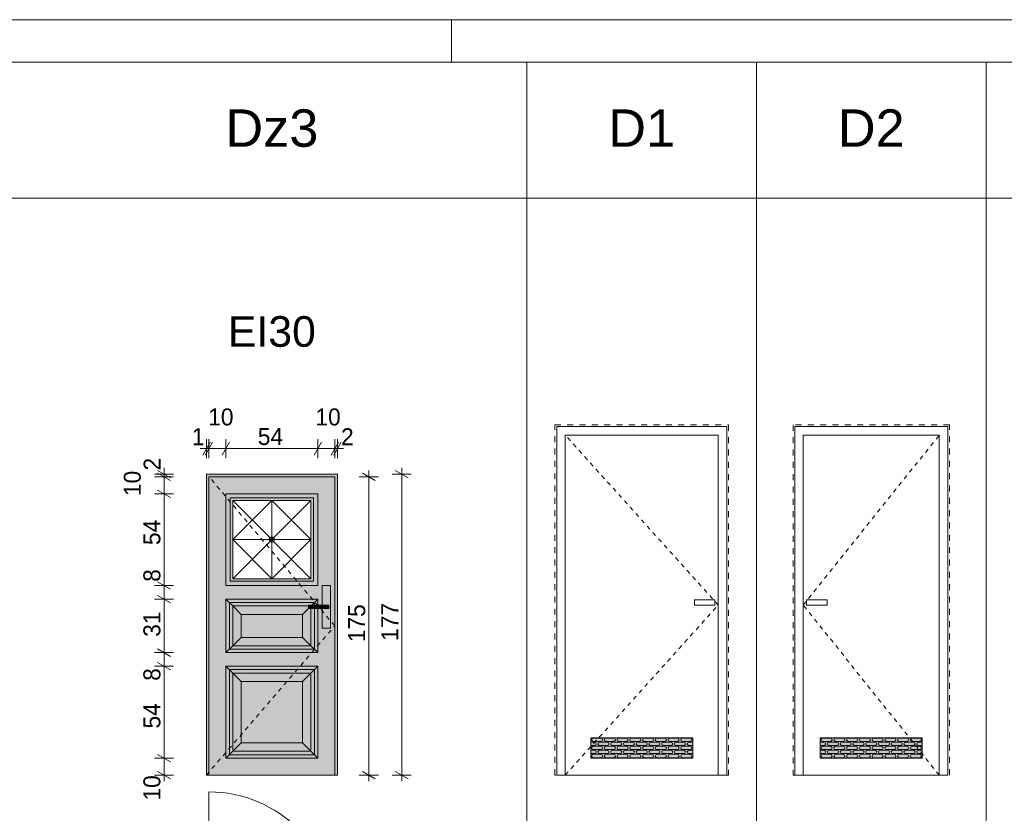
# Model space of a CAD drawing. Extents: x -11111 to 69739, y 5521 to 20371.
# Tile 18 of 19: x 58200 to 63991, y 15703 to 20371. Entities that reach past the tile are written whole.
import ezdxf

# ---------------------------------------------------------------- set-up
doc = ezdxf.new("R2010")
doc.units = 0
doc.header["$MEASUREMENT"] = 0
doc.linetypes.add('Hidden Line', pattern=[50, 25, -25])
doc.linetypes.add('Przerywana copy', pattern=[72.5, 35, -37.5])
for name, color, linetype, lineweight, true_color in [('Arch kolorystyka_Nr_Pióra__102', 7, 'Continuous', 13, 0xcccccc), ('Arch okna_Nr_Pióra__14', 7, 'Continuous', 18, 0xbd8b17), ('INWENT. DRZWI_Nr_Pióra__2', 7, 'Continuous', 13, 0x7f7f7f)]:
    doc.layers.add(name, color=color, linetype=linetype, lineweight=lineweight, true_color=true_color)
for name, color, linetype, lineweight in [('Arch okna_Nr_Pióra__1', 7, 'Continuous', 25), ('Arch okna_Nr_Pióra__5', 7, 'Continuous', 13), ('Arch opisy okien_Nr_Pióra__1', 7, 'Continuous', 25), ('Arch opisy_Nr_Pióra__21', 7, 'Continuous', 13), ('ARCH stolarka_Nr_Pióra__21', 7, 'Continuous', 13), ('ARCH stolarka_Nr_Pióra__41', 7, 'Continuous', 9), ('ARCH TABELA_Nr_Pióra__21', 7, 'Continuous', 13), ('Arch wymiary_Nr_Pióra__5', 7, 'Continuous', 13), ('Arch ŚCIANY ZEW._Nr_Pióra__21', 7, 'Continuous', 13), ('INWENT. DRZWI_Nr_Pióra__21', 7, 'Continuous', 13)]:
    doc.layers.add(name, color=color, linetype=linetype, lineweight=lineweight)
doc.layers.add('Arch wymiary', color=7, linetype='Continuous')
doc.styles.add('GENERATED_STYLE_1', font='txt')
doc.styles.add('GENERATED_STYLE_3', font='arial.ttf')
doc.dimstyles.new('GENERATED_STYLE__1', dxfattribs={"dimtxt": 100, "dimasz": 57, "dimexe": 0.18, "dimexo": 0, "dimgap": 0.09, "dimtad": 1, "dimdec": 0, "dimlfac": 0.1, "dimzin": 0, "dimdsep": 46, "dimtxsty": 'GENERATED_STYLE_1', "dimblk": 'ARROWHEAD_2', "dimblk1": 'ARROWHEAD_2', "dimblk2": 'ARROWHEAD_2', "dimcen": 0.09, "dimclrd": 7, "dimclre": 7, "dimclrt": 7, "dimadec": 0, "dimazin": 0, "dimtfac": 1, "dimtdec": 4, "dimtmove": 0, "dimatfit": 3, "dimfxl": 0, "dimtolj": 1, "dimtzin": 0, "dimarcsym": 0})
doc.dimstyles.new('GENERATED_STYLE__2', dxfattribs={"dimtxt": 100, "dimasz": 57, "dimexe": 0.18, "dimexo": 0, "dimgap": 0.09, "dimtad": 1, "dimtih": 1, "dimtoh": 1, "dimdec": 0, "dimlfac": 0.1, "dimzin": 0, "dimdsep": 46, "dimtxsty": 'GENERATED_STYLE_1', "dimblk": 'ARROWHEAD_2', "dimblk1": 'ARROWHEAD_2', "dimblk2": 'ARROWHEAD_2', "dimcen": 0.09, "dimclrd": 7, "dimclre": 7, "dimclrt": 7, "dimadec": 0, "dimazin": 0, "dimtfac": 1, "dimtdec": 4, "dimtmove": 0, "dimatfit": 3, "dimfxl": 0, "dimtolj": 1, "dimtzin": 0, "dimarcsym": 0})
doc.dimstyles.new('GENERATED_STYLE__4', dxfattribs={"dimtxt": 100, "dimasz": 57, "dimexe": 0.18, "dimexo": 0, "dimgap": 0.09, "dimtad": 1, "dimtih": 1, "dimtoh": 1, "dimdec": 0, "dimlfac": 0.1, "dimzin": 0, "dimdsep": 46, "dimtxsty": 'GENERATED_STYLE_1', "dimblk": 'ARROWHEAD_2', "dimblk1": 'ARROWHEAD_2', "dimblk2": 'ARROWHEAD_2', "dimcen": 0.09, "dimclrd": 7, "dimclre": 7, "dimclrt": 7, "dimadec": 0, "dimazin": 0, "dimtfac": 1, "dimtdec": 4, "dimtmove": 2, "dimatfit": 3, "dimfxl": 0, "dimtolj": 1, "dimtzin": 0, "dimarcsym": 0})

# ---------------------------------------------------------------- blocks, each defined once
blk = doc.blocks.new('*D208')
at = {"layer": 'Arch wymiary_Nr_Pióra__5', "linetype": 'Continuous'}
for p, q in [((60309.7, 17682.7), (60197.2, 17682.7)), ((60290.9, 17661), (60215.9, 17704.3)), ((60253.4, 17682.7), (60253.4, 17719.3)), ((60253.4, 15927.7), (60253.4, 17682.7)), ((60309.7, 15927.7), (60197.2, 15927.7)), ((60215.9, 15949.3), (60290.9, 15906)), ((60253.4, 15891), (60253.4, 15927.7))]:
    blk.add_line(p, q, dxfattribs=at)
at = {"layer": 'Arch wymiary_Nr_Pióra__5', "insert": (60233.4, 16709.2), "char_height": 100, "attachment_point": 7, "rotation": 90, "style": 'GENERATED_STYLE_1'}
blk.add_mtext('{175}', dxfattribs=at)
blk = doc.blocks.new('ARROWHEAD_2')
at = {"color": 0, "linetype": 'Continuous', "lineweight": 0}
for p, q in [((0, 0), (-1, 0)), ((-0.38, -0.66), (0.38, 0.66))]:
    blk.add_line(p, q, dxfattribs=at)
blk = doc.blocks.new('*D209')
at = {"layer": 'Arch wymiary_Nr_Pióra__5', "linetype": 'Continuous'}
for p, q in [((60446.8, 17697.7), (60446.8, 17734.3)), ((60503.1, 17697.7), (60390.6, 17697.7)), ((60484.3, 17676), (60409.3, 17719.3)), ((60446.8, 15927.7), (60446.8, 17697.7)), ((60503.1, 15927.7), (60390.6, 15927.7)), ((60409.3, 15949.3), (60484.3, 15906)), ((60446.8, 15891), (60446.8, 15927.7))]:
    blk.add_line(p, q, dxfattribs=at)
at = {"layer": 'Arch wymiary_Nr_Pióra__5', "insert": (60426.8, 16716.7), "char_height": 100, "attachment_point": 7, "rotation": 90, "style": 'GENERATED_STYLE_1'}
blk.add_mtext('{177}', dxfattribs=at)
blk = doc.blocks.new('*D212')
at = {"layer": 'Arch wymiary_Nr_Pióra__5', "linetype": 'Continuous'}
for p, q in [((59011.6, 16049.3), (59086.6, 16006)), ((59105.3, 16027.7), (58992.8, 16027.7)), ((59049.1, 15927.7), (59049.1, 16027.7)), ((59105.3, 15927.7), (58992.8, 15927.7)), ((59011.6, 15949.3), (59086.6, 15906)), ((59049.1, 15891), (59049.1, 15927.7))]:
    blk.add_line(p, q, dxfattribs=at)
at = {"layer": 'Arch wymiary_Nr_Pióra__5', "char_height": 100, "attachment_point": 7, "rotation": 90, "style": 'GENERATED_STYLE_1'}
for s, insert in [('{2}', (59029.1, 17719.3)), ('{10}', (58914.1, 17568.7)), ('{54}', (59029.1, 17280.7)), ('{8}', (59029.1, 17064.3)), ('{31}', (59029.1, 16741.2)), ('{8}', (59029.1, 16482)), ('{54}', (59029.1, 16201.7)), ('{10}', (59029.1, 15778))]:
    blk.add_mtext(s, dxfattribs=dict(at, insert=insert))
blk = doc.blocks.new('*D213')
at = {"layer": 'Arch wymiary_Nr_Pióra__5', "linetype": 'Continuous'}
for p, q in [((59105.3, 16567.7), (58992.8, 16567.7)), ((59011.6, 16589.3), (59086.6, 16546)), ((59049.1, 16027.7), (59049.1, 16567.7)), ((59011.6, 16049.3), (59086.6, 16006)), ((59105.3, 16027.7), (58992.8, 16027.7))]:
    blk.add_line(p, q, dxfattribs=at)
at = {"layer": 'Arch wymiary_Nr_Pióra__5', "char_height": 100, "attachment_point": 7, "rotation": 90, "style": 'GENERATED_STYLE_1'}
for s, insert in [('{2}', (59029.1, 17719.3)), ('{10}', (58914.1, 17568.7)), ('{54}', (59029.1, 17280.7)), ('{8}', (59029.1, 17064.3)), ('{31}', (59029.1, 16741.2)), ('{8}', (59029.1, 16482)), ('{54}', (59029.1, 16201.7)), ('{10}', (59029.1, 15778))]:
    blk.add_mtext(s, dxfattribs=dict(at, insert=insert))
blk = doc.blocks.new('*D214')
at = {"layer": 'Arch wymiary_Nr_Pióra__5', "linetype": 'Continuous'}
for p, q in [((59105.3, 16647.7), (58992.8, 16647.7)), ((59011.6, 16669.3), (59086.6, 16626)), ((59049.1, 16567.7), (59049.1, 16647.7)), ((59105.3, 16567.7), (58992.8, 16567.7)), ((59011.6, 16589.3), (59086.6, 16546))]:
    blk.add_line(p, q, dxfattribs=at)
at = {"layer": 'Arch wymiary_Nr_Pióra__5', "char_height": 100, "attachment_point": 7, "rotation": 90, "style": 'GENERATED_STYLE_1'}
for s, insert in [('{2}', (59029.1, 17719.3)), ('{10}', (58914.1, 17568.7)), ('{54}', (59029.1, 17280.7)), ('{8}', (59029.1, 17064.3)), ('{31}', (59029.1, 16741.2)), ('{8}', (59029.1, 16482)), ('{54}', (59029.1, 16201.7)), ('{10}', (59029.1, 15778))]:
    blk.add_mtext(s, dxfattribs=dict(at, insert=insert))
blk = doc.blocks.new('*D215')
at = {"layer": 'Arch wymiary_Nr_Pióra__5', "linetype": 'Continuous'}
for p, q in [((59011.6, 16984.3), (59086.6, 16941)), ((59105.3, 16962.7), (58992.8, 16962.7)), ((59049.1, 16647.7), (59049.1, 16962.7)), ((59105.3, 16647.7), (58992.8, 16647.7)), ((59011.6, 16669.3), (59086.6, 16626))]:
    blk.add_line(p, q, dxfattribs=at)
at = {"layer": 'Arch wymiary_Nr_Pióra__5', "char_height": 100, "attachment_point": 7, "rotation": 90, "style": 'GENERATED_STYLE_1'}
for s, insert in [('{2}', (59029.1, 17719.3)), ('{10}', (58914.1, 17568.7)), ('{54}', (59029.1, 17280.7)), ('{8}', (59029.1, 17064.3)), ('{31}', (59029.1, 16741.2)), ('{8}', (59029.1, 16482)), ('{54}', (59029.1, 16201.7)), ('{10}', (59029.1, 15778))]:
    blk.add_mtext(s, dxfattribs=dict(at, insert=insert))
blk = doc.blocks.new('*D216')
at = {"layer": 'Arch wymiary_Nr_Pióra__5', "linetype": 'Continuous'}
for p, q in [((59105.3, 17042.7), (58992.8, 17042.7)), ((59011.6, 17064.3), (59086.6, 17021)), ((59049.1, 16962.7), (59049.1, 17042.7)), ((59011.6, 16984.3), (59086.6, 16941)), ((59105.3, 16962.7), (58992.8, 16962.7))]:
    blk.add_line(p, q, dxfattribs=at)
at = {"layer": 'Arch wymiary_Nr_Pióra__5', "char_height": 100, "attachment_point": 7, "rotation": 90, "style": 'GENERATED_STYLE_1'}
for s, insert in [('{2}', (59029.1, 17719.3)), ('{10}', (58914.1, 17568.7)), ('{54}', (59029.1, 17280.7)), ('{8}', (59029.1, 17064.3)), ('{31}', (59029.1, 16741.2)), ('{8}', (59029.1, 16482)), ('{54}', (59029.1, 16201.7)), ('{10}', (59029.1, 15778))]:
    blk.add_mtext(s, dxfattribs=dict(at, insert=insert))
blk = doc.blocks.new('*D217')
at = {"layer": 'Arch wymiary_Nr_Pióra__5', "linetype": 'Continuous'}
for p, q in [((59011.6, 17604.3), (59086.6, 17561)), ((59105.3, 17582.7), (58992.8, 17582.7)), ((59049.1, 17042.7), (59049.1, 17582.7)), ((59105.3, 17042.7), (58992.8, 17042.7)), ((59011.6, 17064.3), (59086.6, 17021))]:
    blk.add_line(p, q, dxfattribs=at)
at = {"layer": 'Arch wymiary_Nr_Pióra__5', "char_height": 100, "attachment_point": 7, "rotation": 90, "style": 'GENERATED_STYLE_1'}
for s, insert in [('{2}', (59029.1, 17719.3)), ('{10}', (58914.1, 17568.7)), ('{54}', (59029.1, 17280.7)), ('{8}', (59029.1, 17064.3)), ('{31}', (59029.1, 16741.2)), ('{8}', (59029.1, 16482)), ('{54}', (59029.1, 16201.7)), ('{10}', (59029.1, 15778))]:
    blk.add_mtext(s, dxfattribs=dict(at, insert=insert))
blk = doc.blocks.new('*D218')
at = {"layer": 'Arch wymiary_Nr_Pióra__5', "linetype": 'Continuous'}
for p, q in [((59105.3, 17682.7), (58992.8, 17682.7)), ((59011.6, 17719.3), (59086.6, 17676)), ((59086.6, 17661), (59011.6, 17704.3)), ((59049.1, 17582.7), (59049.1, 17682.7)), ((59011.6, 17604.3), (59086.6, 17561)), ((59105.3, 17582.7), (58992.8, 17582.7))]:
    blk.add_line(p, q, dxfattribs=at)
at = {"layer": 'Arch wymiary_Nr_Pióra__5', "char_height": 100, "attachment_point": 7, "rotation": 90, "style": 'GENERATED_STYLE_1'}
for s, insert in [('{2}', (59029.1, 17719.3)), ('{10}', (58914.1, 17568.7)), ('{54}', (59029.1, 17280.7)), ('{8}', (59029.1, 17064.3)), ('{31}', (59029.1, 16741.2)), ('{8}', (59029.1, 16482)), ('{54}', (59029.1, 16201.7)), ('{10}', (59029.1, 15778))]:
    blk.add_mtext(s, dxfattribs=dict(at, insert=insert))
blk = doc.blocks.new('*D219')
at = {"layer": 'Arch wymiary_Nr_Pióra__5', "linetype": 'Continuous'}
for p, q in [((59049.1, 17697.7), (59049.1, 17734.3)), ((59105.3, 17697.7), (58992.8, 17697.7)), ((59105.3, 17682.7), (58992.8, 17682.7)), ((59011.6, 17719.3), (59086.6, 17676)), ((59086.6, 17661), (59011.6, 17704.3)), ((59049.1, 17682.7), (59049.1, 17697.7))]:
    blk.add_line(p, q, dxfattribs=at)
at = {"layer": 'Arch wymiary_Nr_Pióra__5', "char_height": 100, "attachment_point": 7, "rotation": 90, "style": 'GENERATED_STYLE_1'}
for s, insert in [('{2}', (59029.1, 17719.3)), ('{10}', (58914.1, 17568.7)), ('{54}', (59029.1, 17280.7)), ('{8}', (59029.1, 17064.3)), ('{31}', (59029.1, 16741.2)), ('{8}', (59029.1, 16482)), ('{54}', (59029.1, 16201.7)), ('{10}', (59029.1, 15778))]:
    blk.add_mtext(s, dxfattribs=dict(at, insert=insert))
blk = doc.blocks.new('*D220')
at = {"layer": 'Arch wymiary_Nr_Pióra__5', "linetype": 'Continuous'}
for p, q in [((59298.5, 17791.4), (59298.5, 17903.9)), ((59313.5, 17791.4), (59313.5, 17903.9)), ((59261.8, 17847.7), (59298.5, 17847.7)), ((59276.9, 17810.2), (59320.2, 17885.2)), ((59335.2, 17885.2), (59291.9, 17810.2)), ((59298.5, 17847.7), (59313.5, 17847.7))]:
    blk.add_line(p, q, dxfattribs=at)
at = {"layer": 'Arch wymiary_Nr_Pióra__5', "char_height": 100, "attachment_point": 7, "style": 'GENERATED_STYLE_1'}
for s, insert in [('{10}', (59309, 17982.7)), ('{10}', (59939.5, 17982.7)), ('{1}', (59212.8, 17867.7)), ('{54}', (59600.6, 17867.7)), ('{2}', (60090.2, 17867.7))]:
    blk.add_mtext(s, dxfattribs=dict(at, insert=insert))
blk = doc.blocks.new('*D221')
at = {"layer": 'Arch wymiary_Nr_Pióra__5', "linetype": 'Continuous'}
for p, q in [((59313.5, 17791.4), (59313.5, 17903.9)), ((59413.5, 17791.4), (59413.5, 17903.9)), ((59276.9, 17810.2), (59320.2, 17885.2)), ((59335.2, 17885.2), (59291.9, 17810.2)), ((59313.5, 17847.7), (59413.5, 17847.7)), ((59435.2, 17885.2), (59391.9, 17810.2))]:
    blk.add_line(p, q, dxfattribs=at)
at = {"layer": 'Arch wymiary_Nr_Pióra__5', "char_height": 100, "attachment_point": 7, "style": 'GENERATED_STYLE_1'}
for s, insert in [('{10}', (59309, 17982.7)), ('{10}', (59939.5, 17982.7)), ('{1}', (59212.8, 17867.7)), ('{54}', (59600.6, 17867.7)), ('{2}', (60090.2, 17867.7))]:
    blk.add_mtext(s, dxfattribs=dict(at, insert=insert))
blk = doc.blocks.new('*D222')
at = {"layer": 'Arch wymiary_Nr_Pióra__5', "linetype": 'Continuous'}
for p, q in [((59413.5, 17791.4), (59413.5, 17903.9)), ((59953.5, 17791.4), (59953.5, 17903.9)), ((59435.2, 17885.2), (59391.9, 17810.2)), ((59413.5, 17847.7), (59953.5, 17847.7)), ((59975.2, 17885.2), (59931.9, 17810.2))]:
    blk.add_line(p, q, dxfattribs=at)
at = {"layer": 'Arch wymiary_Nr_Pióra__5', "char_height": 100, "attachment_point": 7, "style": 'GENERATED_STYLE_1'}
for s, insert in [('{10}', (59309, 17982.7)), ('{10}', (59939.5, 17982.7)), ('{1}', (59212.8, 17867.7)), ('{54}', (59600.6, 17867.7)), ('{2}', (60090.2, 17867.7))]:
    blk.add_mtext(s, dxfattribs=dict(at, insert=insert))
blk = doc.blocks.new('*D223')
at = {"layer": 'Arch wymiary_Nr_Pióra__5', "linetype": 'Continuous'}
for p, q in [((59953.5, 17791.4), (59953.5, 17903.9)), ((60053.5, 17791.4), (60053.5, 17903.9)), ((59975.2, 17885.2), (59931.9, 17810.2)), ((59953.5, 17847.7), (60053.5, 17847.7)), ((60031.9, 17810.2), (60075.2, 17885.2)), ((60090.2, 17885.2), (60046.9, 17810.2))]:
    blk.add_line(p, q, dxfattribs=at)
at = {"layer": 'Arch wymiary_Nr_Pióra__5', "char_height": 100, "attachment_point": 7, "style": 'GENERATED_STYLE_1'}
for s, insert in [('{10}', (59309, 17982.7)), ('{10}', (59939.5, 17982.7)), ('{1}', (59212.8, 17867.7)), ('{54}', (59600.6, 17867.7)), ('{2}', (60090.2, 17867.7))]:
    blk.add_mtext(s, dxfattribs=dict(at, insert=insert))
blk = doc.blocks.new('*D224')
at = {"layer": 'Arch wymiary_Nr_Pióra__5', "linetype": 'Continuous'}
for p, q in [((60053.5, 17791.4), (60053.5, 17903.9)), ((60068.5, 17791.4), (60068.5, 17903.9)), ((60031.9, 17810.2), (60075.2, 17885.2)), ((60090.2, 17885.2), (60046.9, 17810.2)), ((60053.5, 17847.7), (60068.5, 17847.7)), ((60068.5, 17847.7), (60105.2, 17847.7))]:
    blk.add_line(p, q, dxfattribs=at)
at = {"layer": 'Arch wymiary_Nr_Pióra__5', "char_height": 100, "attachment_point": 7, "style": 'GENERATED_STYLE_1'}
for s, insert in [('{10}', (59309, 17982.7)), ('{10}', (59939.5, 17982.7)), ('{1}', (59212.8, 17867.7)), ('{54}', (59600.6, 17867.7)), ('{2}', (60090.2, 17867.7))]:
    blk.add_mtext(s, dxfattribs=dict(at, insert=insert))

msp = doc.modelspace()

# ---------------------------------------------------------------- hatches: boundary and pattern name
at = {"layer": 'Arch kolorystyka_Nr_Pióra__102', "linetype": 'Continuous'}
for points in [[(61558.5, 16027.7), (62158.5, 16027.7), (62158.5, 16147.7), (61558.5, 16147.7)], [(62908.5, 16027.7), (63508.5, 16027.7), (63508.5, 16147.7), (62908.5, 16147.7)]]:
    msp.add_hatch(color=256, dxfattribs=at).paths.add_polyline_path(points, flags=0)
at = {"layer": 'Arch okna_Nr_Pióra__1', "linetype": 'Continuous'}
for points in [[(60028.5, 16834.8), (60028.5, 17042.7), (59978.5, 17042.7), (59978.5, 16927.7), (60018.5, 16927.7), (60018.5, 16907.7), (59978.5, 16907.7), (59978.5, 16894.1)], [(59967.1, 16907.7), (59950.2, 16927.7), (59898.5, 16927.7), (59898.5, 16907.7)], [(60018.5, 16927.7), (59978.5, 16927.7), (59950.2, 16927.7), (59967.1, 16907.7), (59978.5, 16907.7), (60018.5, 16907.7)], [(59978.5, 16894.1), (59978.5, 16792.7), (60028.5, 16792.7), (60028.5, 16834.8)]]:
    msp.add_hatch(color=256, dxfattribs=at).paths.add_polyline_path(points, flags=0)
at = {"layer": 'Arch okna_Nr_Pióra__14', "linetype": 'Continuous', "lineweight": 0, "true_color": 0x8d6811}
h = msp.add_hatch(color=44, dxfattribs=at)
h.paths.add_polyline_path([(59298.5, 15927.7), (60068.5, 15927.7), (60068.5, 17697.7), (59298.5, 17697.7)], flags=0)
h.paths.add_polyline_path([(59453.5, 17082.7), (59913.5, 17082.7), (59913.5, 17542.7), (59453.5, 17542.7)], flags=0)

# ---------------------------------------------------------------- linework, layer by layer
at = {"layer": 'Arch okna_Nr_Pióra__5', "linetype": 'Hidden Line'}
for p, q in [((62308.5, 16927.7), (61408.5, 17927.7)), ((62808.5, 16927.7), (63608.5, 17927.7)), ((61408.5, 15927.7), (62308.5, 16927.7)), ((63608.5, 15927.7), (62808.5, 16927.7))]:
    msp.add_line(p, q, dxfattribs=at)
at = {"layer": 'Arch opisy_Nr_Pióra__21', "linetype": 'Continuous'}
for p, q in [((69489.1, 20120.6), (50339.1, 20120.6)), ((61183.5, 20120.6), (61183.5, 5770.6)), ((62533.5, 20120.6), (62533.5, 5770.6)), ((63883.5, 20120.6), (63883.5, 5770.6)), ((50339.1, 19320.6), (66583.5, 19320.6))]:
    msp.add_line(p, q, dxfattribs=at)
at = {"layer": 'ARCH stolarka_Nr_Pióra__21', "linetype": 'Continuous'}
for p, q in [((62358.5, 17977.7), (61358.5, 17977.7)), ((61358.5, 17977.7), (61358.5, 15927.7)), ((62358.5, 15927.7), (62358.5, 17977.7)), ((62758.5, 15927.7), (62758.5, 17977.7)), ((62758.5, 17977.7), (63658.5, 17977.7)), ((63658.5, 17977.7), (63658.5, 15927.7)), ((61408.5, 17927.7), (61408.5, 15927.7)), ((61408.5, 17927.7), (62308.5, 17927.7)), ((62308.5, 15927.7), (62308.5, 17927.7)), ((63608.5, 17927.7), (62808.5, 17927.7)), ((62808.5, 15927.7), (62808.5, 17927.7)), ((63608.5, 17927.7), (63608.5, 15927.7)), ((62168.5, 16957.7), (62288.5, 16957.7)), ((62168.5, 16927.7), (62168.5, 16957.7)), ((62288.5, 16927.7), (62168.5, 16927.7)), ((62288.5, 16957.7), (62288.5, 16927.7)), ((62828.5, 16957.7), (62828.5, 16927.7)), ((62948.5, 16957.7), (62828.5, 16957.7)), ((62828.5, 16927.7), (62948.5, 16927.7)), ((62948.5, 16927.7), (62948.5, 16957.7)), ((62358.5, 15927.7), (61358.5, 15927.7)), ((62758.5, 15927.7), (63658.5, 15927.7))]:
    msp.add_line(p, q, dxfattribs=at)
at = {"layer": 'ARCH stolarka_Nr_Pióra__41', "linetype": 'Continuous'}
for p, q in [((61558.5, 16027.7), (61558.5, 16147.7)), ((61558.5, 16147.7), (62158.5, 16147.7)), ((61558.5, 16121.7), (61581, 16121.7)), ((61558.5, 16101.7), (61581, 16101.7)), ((61573.5, 16145.7), (61618.5, 16145.7)), ((61573.5, 16125.7), (61618.5, 16125.7)), ((61611, 16121.7), (61656, 16121.7)), ((61611, 16101.7), (61656, 16101.7)), ((61648.5, 16145.7), (61693.5, 16145.7)), ((61648.5, 16125.7), (61693.5, 16125.7)), ((61686, 16121.7), (61731, 16121.7)), ((61686, 16101.7), (61731, 16101.7)), ((61723.5, 16145.7), (61768.5, 16145.7)), ((61723.5, 16125.7), (61768.5, 16125.7)), ((61761, 16121.7), (61806, 16121.7)), ((61761, 16101.7), (61806, 16101.7)), ((61798.5, 16145.7), (61843.5, 16145.7)), ((61798.5, 16125.7), (61843.5, 16125.7)), ((61836, 16121.7), (61881, 16121.7)), ((61836, 16101.7), (61881, 16101.7)), ((61873.5, 16145.7), (61918.5, 16145.7)), ((61873.5, 16125.7), (61918.5, 16125.7)), ((61911, 16121.7), (61956, 16121.7)), ((61911, 16101.7), (61956, 16101.7)), ((61948.5, 16145.7), (61993.5, 16145.7)), ((61948.5, 16125.7), (61993.5, 16125.7)), ((61986, 16121.7), (62031, 16121.7)), ((61986, 16101.7), (62031, 16101.7)), ((62023.5, 16145.7), (62068.5, 16145.7)), ((62023.5, 16125.7), (62068.5, 16125.7)), ((62061, 16121.7), (62106, 16121.7)), ((62061, 16101.7), (62106, 16101.7)), ((62098.5, 16145.7), (62143.5, 16145.7)), ((62098.5, 16125.7), (62143.5, 16125.7)), ((62136, 16121.7), (62158.5, 16121.7)), ((62136, 16101.7), (62158.5, 16101.7)), ((62158.5, 16147.7), (62158.5, 16027.7)), ((62908.5, 16147.7), (63508.5, 16147.7)), ((62908.5, 16027.7), (62908.5, 16147.7)), ((62908.5, 16121.7), (62931, 16121.7)), ((62908.5, 16101.7), (62931, 16101.7)), ((62923.5, 16145.7), (62968.5, 16145.7)), ((62923.5, 16125.7), (62968.5, 16125.7)), ((62961, 16121.7), (63006, 16121.7)), ((62961, 16101.7), (63006, 16101.7)), ((62998.5, 16145.7), (63043.5, 16145.7)), ((62998.5, 16125.7), (63043.5, 16125.7)), ((63036, 16121.7), (63081, 16121.7)), ((63036, 16101.7), (63081, 16101.7)), ((63073.5, 16145.7), (63118.5, 16145.7)), ((63073.5, 16125.7), (63118.5, 16125.7)), ((63111, 16121.7), (63156, 16121.7)), ((63111, 16101.7), (63156, 16101.7)), ((63148.5, 16145.7), (63193.5, 16145.7)), ((63148.5, 16125.7), (63193.5, 16125.7)), ((63186, 16121.7), (63231, 16121.7)), ((63186, 16101.7), (63231, 16101.7)), ((63223.5, 16145.7), (63268.5, 16145.7)), ((63223.5, 16125.7), (63268.5, 16125.7)), ((63261, 16121.7), (63306, 16121.7)), ((63261, 16101.7), (63306, 16101.7)), ((63298.5, 16145.7), (63343.5, 16145.7)), ((63298.5, 16125.7), (63343.5, 16125.7)), ((63336, 16121.7), (63381, 16121.7)), ((63336, 16101.7), (63381, 16101.7)), ((63373.5, 16145.7), (63418.5, 16145.7)), ((63373.5, 16125.7), (63418.5, 16125.7)), ((63411, 16121.7), (63456, 16121.7)), ((63411, 16101.7), (63456, 16101.7)), ((63448.5, 16145.7), (63493.5, 16145.7)), ((63448.5, 16125.7), (63493.5, 16125.7)), ((63486, 16121.7), (63508.5, 16121.7)), ((63486, 16101.7), (63508.5, 16101.7)), ((63508.5, 16147.7), (63508.5, 16027.7)), ((61558.5, 16073.7), (61581, 16073.7)), ((61558.5, 16053.7), (61581, 16053.7)), ((61573.5, 16097.7), (61618.5, 16097.7)), ((61573.5, 16077.7), (61618.5, 16077.7)), ((61573.5, 16049.7), (61618.5, 16049.7)), ((61611, 16073.7), (61656, 16073.7)), ((61611, 16053.7), (61656, 16053.7)), ((61648.5, 16097.7), (61693.5, 16097.7)), ((61648.5, 16077.7), (61693.5, 16077.7)), ((61648.5, 16049.7), (61693.5, 16049.7)), ((61686, 16073.7), (61731, 16073.7)), ((61686, 16053.7), (61731, 16053.7)), ((61723.5, 16097.7), (61768.5, 16097.7)), ((61723.5, 16077.7), (61768.5, 16077.7)), ((61723.5, 16049.7), (61768.5, 16049.7)), ((61761, 16073.7), (61806, 16073.7)), ((61761, 16053.7), (61806, 16053.7)), ((61798.5, 16097.7), (61843.5, 16097.7)), ((61798.5, 16077.7), (61843.5, 16077.7)), ((61798.5, 16049.7), (61843.5, 16049.7)), ((61836, 16073.7), (61881, 16073.7)), ((61836, 16053.7), (61881, 16053.7)), ((61873.5, 16097.7), (61918.5, 16097.7)), ((61873.5, 16077.7), (61918.5, 16077.7)), ((61873.5, 16049.7), (61918.5, 16049.7)), ((61911, 16073.7), (61956, 16073.7)), ((61911, 16053.7), (61956, 16053.7)), ((61948.5, 16097.7), (61993.5, 16097.7)), ((61948.5, 16077.7), (61993.5, 16077.7)), ((61948.5, 16049.7), (61993.5, 16049.7)), ((61986, 16073.7), (62031, 16073.7)), ((61986, 16053.7), (62031, 16053.7)), ((62023.5, 16097.7), (62068.5, 16097.7)), ((62023.5, 16077.7), (62068.5, 16077.7)), ((62023.5, 16049.7), (62068.5, 16049.7)), ((62061, 16073.7), (62106, 16073.7)), ((62061, 16053.7), (62106, 16053.7)), ((62098.5, 16097.7), (62143.5, 16097.7)), ((62098.5, 16077.7), (62143.5, 16077.7)), ((62098.5, 16049.7), (62143.5, 16049.7)), ((62136, 16073.7), (62158.5, 16073.7)), ((62136, 16053.7), (62158.5, 16053.7)), ((62908.5, 16073.7), (62931, 16073.7)), ((62908.5, 16053.7), (62931, 16053.7)), ((62923.5, 16097.7), (62968.5, 16097.7)), ((62923.5, 16077.7), (62968.5, 16077.7)), ((62923.5, 16049.7), (62968.5, 16049.7)), ((62961, 16073.7), (63006, 16073.7)), ((62961, 16053.7), (63006, 16053.7)), ((62998.5, 16097.7), (63043.5, 16097.7)), ((62998.5, 16077.7), (63043.5, 16077.7)), ((62998.5, 16049.7), (63043.5, 16049.7)), ((63036, 16073.7), (63081, 16073.7)), ((63036, 16053.7), (63081, 16053.7)), ((63073.5, 16097.7), (63118.5, 16097.7)), ((63073.5, 16077.7), (63118.5, 16077.7)), ((63073.5, 16049.7), (63118.5, 16049.7)), ((63111, 16073.7), (63156, 16073.7)), ((63111, 16053.7), (63156, 16053.7)), ((63148.5, 16097.7), (63193.5, 16097.7)), ((63148.5, 16077.7), (63193.5, 16077.7)), ((63148.5, 16049.7), (63193.5, 16049.7)), ((63186, 16073.7), (63231, 16073.7)), ((63186, 16053.7), (63231, 16053.7)), ((63223.5, 16097.7), (63268.5, 16097.7)), ((63223.5, 16077.7), (63268.5, 16077.7)), ((63223.5, 16049.7), (63268.5, 16049.7)), ((63261, 16073.7), (63306, 16073.7)), ((63261, 16053.7), (63306, 16053.7)), ((63298.5, 16097.7), (63343.5, 16097.7)), ((63298.5, 16077.7), (63343.5, 16077.7)), ((63298.5, 16049.7), (63343.5, 16049.7)), ((63336, 16073.7), (63381, 16073.7)), ((63336, 16053.7), (63381, 16053.7)), ((63373.5, 16097.7), (63418.5, 16097.7)), ((63373.5, 16077.7), (63418.5, 16077.7)), ((63373.5, 16049.7), (63418.5, 16049.7)), ((63411, 16073.7), (63456, 16073.7)), ((63411, 16053.7), (63456, 16053.7)), ((63448.5, 16097.7), (63493.5, 16097.7)), ((63448.5, 16077.7), (63493.5, 16077.7)), ((63448.5, 16049.7), (63493.5, 16049.7)), ((63486, 16073.7), (63508.5, 16073.7)), ((63486, 16053.7), (63508.5, 16053.7)), ((62158.5, 16027.7), (61558.5, 16027.7)), ((61573.5, 16029.7), (61618.5, 16029.7)), ((61648.5, 16029.7), (61693.5, 16029.7)), ((61723.5, 16029.7), (61768.5, 16029.7)), ((61798.5, 16029.7), (61843.5, 16029.7)), ((61873.5, 16029.7), (61918.5, 16029.7)), ((61948.5, 16029.7), (61993.5, 16029.7)), ((62023.5, 16029.7), (62068.5, 16029.7)), ((62098.5, 16029.7), (62143.5, 16029.7)), ((63508.5, 16027.7), (62908.5, 16027.7)), ((62923.5, 16029.7), (62968.5, 16029.7)), ((62998.5, 16029.7), (63043.5, 16029.7)), ((63073.5, 16029.7), (63118.5, 16029.7)), ((63148.5, 16029.7), (63193.5, 16029.7)), ((63223.5, 16029.7), (63268.5, 16029.7)), ((63298.5, 16029.7), (63343.5, 16029.7)), ((63373.5, 16029.7), (63418.5, 16029.7)), ((63448.5, 16029.7), (63493.5, 16029.7))]:
    msp.add_line(p, q, dxfattribs=at)
for centre, start, end in [((61573.5, 16135.7), 90, 270), ((61581, 16111.7), 270, 90), ((61611, 16111.7), 90, 270), ((61618.5, 16135.7), 270, 90), ((61648.5, 16135.7), 90, 270), ((61656, 16111.7), 270, 90), ((61686, 16111.7), 90, 270), ((61693.5, 16135.7), 270, 90), ((61723.5, 16135.7), 90, 270), ((61731, 16111.7), 270, 90), ((61761, 16111.7), 90, 270), ((61768.5, 16135.7), 270, 90), ((61798.5, 16135.7), 90, 270), ((61806, 16111.7), 270, 90), ((61836, 16111.7), 90, 270), ((61843.5, 16135.7), 270, 90), ((61873.5, 16135.7), 90, 270), ((61881, 16111.7), 270, 90), ((61911, 16111.7), 90, 270), ((61918.5, 16135.7), 270, 90), ((61948.5, 16135.7), 90, 270), ((61956, 16111.7), 270, 90), ((61986, 16111.7), 90, 270), ((61993.5, 16135.7), 270, 90), ((62023.5, 16135.7), 90, 270), ((62031, 16111.7), 270, 90), ((62061, 16111.7), 90, 270), ((62068.5, 16135.7), 270, 90), ((62098.5, 16135.7), 90, 270), ((62106, 16111.7), 270, 90), ((62136, 16111.7), 90, 270), ((62143.5, 16135.7), 270, 90), ((62923.5, 16135.7), 90, 270), ((62931, 16111.7), 270, 90), ((62961, 16111.7), 90, 270), ((62968.5, 16135.7), 270, 90), ((62998.5, 16135.7), 90, 270), ((63006, 16111.7), 270, 90), ((63036, 16111.7), 90, 270), ((63043.5, 16135.7), 270, 90), ((63073.5, 16135.7), 90, 270), ((63081, 16111.7), 270, 90), ((63111, 16111.7), 90, 270), ((63118.5, 16135.7), 270, 90), ((63148.5, 16135.7), 90, 270), ((63156, 16111.7), 270, 90), ((63186, 16111.7), 90, 270), ((63193.5, 16135.7), 270, 90), ((63223.5, 16135.7), 90, 270), ((63231, 16111.7), 270, 90), ((63261, 16111.7), 90, 270), ((63268.5, 16135.7), 270, 90), ((63298.5, 16135.7), 90, 270), ((63306, 16111.7), 270, 90), ((63336, 16111.7), 90, 270), ((63343.5, 16135.7), 270, 90), ((63373.5, 16135.7), 90, 270), ((63381, 16111.7), 270, 90), ((63411, 16111.7), 90, 270), ((63418.5, 16135.7), 270, 90), ((63448.5, 16135.7), 90, 270), ((63456, 16111.7), 270, 90), ((63486, 16111.7), 90, 270), ((63493.5, 16135.7), 270, 90), ((61573.5, 16087.7), 90, 270), ((61573.5, 16039.7), 90, 270), ((61581, 16063.7), 270, 90), ((61611, 16063.7), 90, 270), ((61618.5, 16087.7), 270, 90), ((61618.5, 16039.7), 270, 90), ((61648.5, 16087.7), 90, 270), ((61648.5, 16039.7), 90, 270), ((61656, 16063.7), 270, 90), ((61686, 16063.7), 90, 270), ((61693.5, 16087.7), 270, 90), ((61693.5, 16039.7), 270, 90), ((61723.5, 16087.7), 90, 270), ((61723.5, 16039.7), 90, 270), ((61731, 16063.7), 270, 90), ((61761, 16063.7), 90, 270), ((61768.5, 16087.7), 270, 90), ((61768.5, 16039.7), 270, 90), ((61798.5, 16087.7), 90, 270), ((61798.5, 16039.7), 90, 270), ((61806, 16063.7), 270, 90), ((61836, 16063.7), 90, 270), ((61843.5, 16087.7), 270, 90), ((61843.5, 16039.7), 270, 90), ((61873.5, 16087.7), 90, 270), ((61873.5, 16039.7), 90, 270), ((61881, 16063.7), 270, 90), ((61911, 16063.7), 90, 270), ((61918.5, 16087.7), 270, 90), ((61918.5, 16039.7), 270, 90), ((61948.5, 16087.7), 90, 270), ((61948.5, 16039.7), 90, 270), ((61956, 16063.7), 270, 90), ((61986, 16063.7), 90, 270), ((61993.5, 16087.7), 270, 90), ((61993.5, 16039.7), 270, 90), ((62023.5, 16087.7), 90, 270), ((62023.5, 16039.7), 90, 270), ((62031, 16063.7), 270, 90), ((62061, 16063.7), 90, 270), ((62068.5, 16087.7), 270, 90), ((62068.5, 16039.7), 270, 90), ((62098.5, 16087.7), 90, 270), ((62098.5, 16039.7), 90, 270), ((62106, 16063.7), 270, 90), ((62136, 16063.7), 90, 270), ((62143.5, 16087.7), 270, 90), ((62143.5, 16039.7), 270, 90), ((62923.5, 16087.7), 90, 270), ((62923.5, 16039.7), 90, 270), ((62931, 16063.7), 270, 90), ((62961, 16063.7), 90, 270), ((62968.5, 16087.7), 270, 90), ((62968.5, 16039.7), 270, 90), ((62998.5, 16087.7), 90, 270), ((62998.5, 16039.7), 90, 270), ((63006, 16063.7), 270, 90), ((63036, 16063.7), 90, 270), ((63043.5, 16087.7), 270, 90), ((63043.5, 16039.7), 270, 90), ((63073.5, 16087.7), 90, 270), ((63073.5, 16039.7), 90, 270), ((63081, 16063.7), 270, 90), ((63111, 16063.7), 90, 270), ((63118.5, 16087.7), 270, 90), ((63118.5, 16039.7), 270, 90), ((63148.5, 16087.7), 90, 270), ((63148.5, 16039.7), 90, 270), ((63156, 16063.7), 270, 90), ((63186, 16063.7), 90, 270), ((63193.5, 16087.7), 270, 90), ((63193.5, 16039.7), 270, 90), ((63223.5, 16087.7), 90, 270), ((63223.5, 16039.7), 90, 270), ((63231, 16063.7), 270, 90), ((63261, 16063.7), 90, 270), ((63268.5, 16087.7), 270, 90), ((63268.5, 16039.7), 270, 90), ((63298.5, 16087.7), 90, 270), ((63298.5, 16039.7), 90, 270), ((63306, 16063.7), 270, 90), ((63336, 16063.7), 90, 270), ((63343.5, 16087.7), 270, 90), ((63343.5, 16039.7), 270, 90), ((63373.5, 16087.7), 90, 270), ((63373.5, 16039.7), 90, 270), ((63381, 16063.7), 270, 90), ((63411, 16063.7), 90, 270), ((63418.5, 16087.7), 270, 90), ((63418.5, 16039.7), 270, 90), ((63448.5, 16087.7), 90, 270), ((63448.5, 16039.7), 90, 270), ((63456, 16063.7), 270, 90), ((63486, 16063.7), 90, 270), ((63493.5, 16087.7), 270, 90), ((63493.5, 16039.7), 270, 90)]:
    msp.add_arc(centre, 10, start, end, dxfattribs=at)
at = {"layer": 'ARCH TABELA_Nr_Pióra__21', "linetype": 'Continuous'}
for p, q in [((48839.1, 20370.6), (69739.1, 20370.6)), ((60739.1, 20120.6), (60739.1, 20370.6)), ((60739.1, 20120.6), (60739.1, 20370.6)), ((60739.1, 20120.6), (60739.1, 20370.6))]:
    msp.add_line(p, q, dxfattribs=at)
at = {"layer": 'Arch ŚCIANY ZEW._Nr_Pióra__21', "linetype": 'Przerywana copy'}
for p, q in [((61348.5, 17987.7), (62368.5, 17987.7)), ((61348.5, 15927.7), (61348.5, 17987.7)), ((62368.5, 17987.7), (62368.5, 15927.7)), ((63668.5, 17987.7), (62748.5, 17987.7)), ((62748.5, 17987.7), (62748.5, 15927.7)), ((63668.5, 15927.7), (63668.5, 17987.7)), ((62368.5, 15927.7), (61348.5, 15927.7)), ((62748.5, 15927.7), (63668.5, 15927.7))]:
    msp.add_line(p, q, dxfattribs=at)
at = {"layer": 'INWENT. DRZWI_Nr_Pióra__2', "linetype": 'Continuous'}
for p, q in [((60018.5, 16927.7), (59978.5, 16927.7)), ((60018.5, 16907.7), (60018.5, 16927.7)), ((59978.5, 16907.7), (60018.5, 16907.7))]:
    msp.add_line(p, q, dxfattribs=at)
at = {"layer": 'INWENT. DRZWI_Nr_Pióra__21', "linetype": 'Continuous'}
for p, q in [((60068.5, 17697.7), (59298.5, 17697.7)), ((59298.5, 17697.7), (59298.5, 15927.7)), ((59313.5, 17682.7), (59313.5, 15927.7)), ((60053.5, 17682.7), (59313.5, 17682.7)), ((60053.5, 17682.7), (60053.5, 15927.7)), ((60068.5, 15927.7), (60068.5, 17697.7)), ((59413.5, 17582.7), (59413.5, 17042.7)), ((59413.5, 17582.7), (59953.5, 17582.7)), ((59438.5, 17557.7), (59928.5, 17557.7)), ((59438.5, 17557.7), (59438.5, 17067.7)), ((59928.5, 17557.7), (59928.5, 17067.7)), ((59953.5, 17582.7), (59953.5, 17042.7)), ((59683.5, 17542.7), (59453.5, 17312.7)), ((59913.5, 17542.7), (59453.5, 17082.7)), ((59913.5, 17082.7), (59453.5, 17542.7)), ((59453.5, 17542.7), (59913.5, 17542.7)), ((59453.5, 17542.7), (59453.5, 17082.7)), ((59913.5, 17312.7), (59683.5, 17542.7)), ((59683.5, 17542.7), (59683.5, 17082.7)), ((59913.5, 17542.7), (59913.5, 17082.7)), ((59453.5, 17312.7), (59683.5, 17082.7)), ((59913.5, 17312.7), (59453.5, 17312.7)), ((59683.5, 17082.7), (59913.5, 17312.7)), ((59453.5, 17082.7), (59913.5, 17082.7)), ((59413.5, 17042.7), (59953.5, 17042.7)), ((59438.5, 17067.7), (59928.5, 17067.7)), ((59978.5, 16927.7), (59978.5, 17042.7)), ((59978.5, 17042.7), (60028.5, 17042.7)), ((60028.5, 17042.7), (60028.5, 16792.7)), ((59413.5, 16962.7), (59453.5, 16922.7)), ((59413.5, 16647.7), (59413.5, 16962.7)), ((59953.5, 16962.7), (59413.5, 16962.7)), ((59933.5, 16942.7), (59433.5, 16942.7)), ((59433.5, 16667.7), (59433.5, 16942.7)), ((59453.5, 16687.7), (59453.5, 16922.7)), ((59898.5, 16922.7), (59453.5, 16922.7)), ((59453.5, 16922.7), (59503.5, 16872.7)), ((59898.5, 16927.7), (59898.5, 16907.7)), ((59978.5, 16927.7), (59898.5, 16927.7)), ((59953.5, 16962.7), (59918.5, 16927.7)), ((59933.5, 16927.7), (59933.5, 16942.7)), ((59953.5, 16927.7), (59953.5, 16962.7)), ((59503.5, 16737.7), (59503.5, 16872.7)), ((59863.5, 16872.7), (59503.5, 16872.7)), ((59898.5, 16907.7), (59863.5, 16872.7)), ((59863.5, 16737.7), (59863.5, 16872.7)), ((59898.5, 16907.7), (59978.5, 16907.7)), ((59913.5, 16687.7), (59913.5, 16907.7)), ((59933.5, 16667.7), (59933.5, 16907.7)), ((59953.5, 16647.7), (59953.5, 16907.7)), ((59978.5, 16792.7), (59978.5, 16907.7)), ((59453.5, 16687.7), (59503.5, 16737.7)), ((59863.5, 16737.7), (59503.5, 16737.7)), ((59913.5, 16687.7), (59863.5, 16737.7)), ((60028.5, 16792.7), (59978.5, 16792.7)), ((59413.5, 16647.7), (59453.5, 16687.7)), ((59913.5, 16687.7), (59453.5, 16687.7)), ((59953.5, 16647.7), (59913.5, 16687.7)), ((59953.5, 16647.7), (59413.5, 16647.7)), ((59933.5, 16667.7), (59433.5, 16667.7)), ((59413.5, 16567.7), (59453.5, 16527.7)), ((59413.5, 16027.7), (59413.5, 16567.7)), ((59953.5, 16567.7), (59413.5, 16567.7)), ((59953.5, 16567.7), (59913.5, 16527.7)), ((59953.5, 16027.7), (59953.5, 16567.7)), ((59933.5, 16547.7), (59433.5, 16547.7)), ((59433.5, 16047.7), (59433.5, 16547.7)), ((59453.5, 16067.7), (59453.5, 16527.7)), ((59913.5, 16527.7), (59453.5, 16527.7)), ((59453.5, 16527.7), (59503.5, 16477.7)), ((59913.5, 16527.7), (59863.5, 16477.7)), ((59913.5, 16067.7), (59913.5, 16527.7)), ((59933.5, 16047.7), (59933.5, 16547.7)), ((59503.5, 16117.7), (59503.5, 16477.7)), ((59863.5, 16477.7), (59503.5, 16477.7)), ((59863.5, 16117.7), (59863.5, 16477.7)), ((59453.5, 16067.7), (59503.5, 16117.7)), ((59863.5, 16117.7), (59503.5, 16117.7)), ((59913.5, 16067.7), (59863.5, 16117.7)), ((59413.5, 16027.7), (59453.5, 16067.7)), ((59933.5, 16047.7), (59433.5, 16047.7)), ((59913.5, 16067.7), (59453.5, 16067.7)), ((59953.5, 16027.7), (59913.5, 16067.7)), ((59953.5, 16027.7), (59413.5, 16027.7)), ((59298.5, 15927.7), (60068.5, 15927.7)), ((59313.5, 15089.1), (59313.5, 15829.1))]:
    msp.add_line(p, q, dxfattribs=at)
at = {"layer": 'INWENT. DRZWI_Nr_Pióra__21', "linetype": 'Hidden Line'}
for p, q in [((60053.5, 16805.2), (59313.5, 17682.7)), ((59298.5, 15927.7), (60053.5, 16805.2))]:
    msp.add_line(p, q, dxfattribs=at)
at = {"layer": 'INWENT. DRZWI_Nr_Pióra__21', "linetype": 'Continuous'}
msp.add_circle((59683.5, 17312.7), 15, dxfattribs=at)
msp.add_arc((59313.5, 15089.1), 740, 0, 90, dxfattribs=at)

# ---------------------------------------------------------------- texts
at = {"layer": 'Arch opisy okien_Nr_Pióra__1', "linetype": 'Continuous', "attachment_point": 2, "style": 'GENERATED_STYLE_3'}
for s, insert, char_height in [('{Dz3}', (59683.5, 19843.2), 220), ('{D1}', (61858.5, 19843.2), 220), ('{D2}', (63208.5, 19843.2), 220), ('{EI30}', (59683.5, 18626.8), 180)]:
    msp.add_mtext(s, dxfattribs=dict(at, insert=insert, char_height=char_height))

# ---------------------------------------------------------------- dimensions: what is measured, and where the dimension line sits
at = {"layer": 'Arch wymiary', "linetype": 'Continuous'}
for base, p1, p2, dimstyle, picture, middle in [((59298.5051, 17847.6756), (59298.5051, 17697.6554), (59313.5036, 17682.6554), 'GENERATED_STYLE__2', '*D220', (59250.7729, 17917.6756)), ((59298.5, 17847.7), (59313.5, 17682.7), (59413.5, 17582.7), 'GENERATED_STYLE__4', '*D221', (59384.8, 18032.7)), ((59298.5, 17847.7), (59413.5, 17582.7), (59953.5, 17582.7), 'GENERATED_STYLE__4', '*D222', (59676.5, 17917.7)), ((59298.5, 17847.7), (59953.5, 17582.7), (60053.5, 17682.7), 'GENERATED_STYLE__2', '*D223', (60015.4, 18032.7)), ((59298.5051335, 17847.6756455), (60053.5051335, 17682.6553919), (60068.5051335, 17697.6553919), 'GENERATED_STYLE__2', '*D224', (60128.1230335, 17917.6756455))]:
    dim = msp.add_linear_dim(base=base, p1=p1, p2=p2, dimstyle=dimstyle, dxfattribs=at)
    dim.commit()
    dim.dimension.update_dxf_attribs({"geometry": picture, "text_midpoint": middle})
for base, p1, p2, picture, middle in [((59049.1, 15927.7), (59313.5, 15927.7), (59413.5, 16027.7), '*D212', (58979.1, 15853.9)), ((59049.1, 15927.7), (59413.5, 16027.7), (59413.5, 16567.7), '*D213', (58979.1, 16277.5)), ((59049.1, 15927.7), (59413.5, 16567.7), (59413.5, 16647.7), '*D214', (58979.1, 16519.9)), ((59049.0708419, 15927.6553919), (59413.5051335, 16647.6553919), (59413.5051335, 16962.6553919), '*D215', (58979.0708419, 16817.0408926)), ((59049.1, 15927.7), (59413.5, 16962.7), (59413.5, 17042.7), '*D216', (58979.1, 17102.3)), ((59049.1, 15927.7), (59413.5, 17042.7), (59413.5, 17582.7), '*D217', (58979.1, 17356.5)), ((59049.1, 15927.7), (59413.5, 17582.7), (59313.5, 17682.7), '*D218', (58864.1, 17644.5)), ((59049.0708419, 15927.6553919), (59313.5036249, 17682.6553919), (59298.5051335, 17697.6553919), '*D219', (58979.0708419, 17757.2732919)), ((60446.8, 15927.7), (60068.5, 15927.7), (60068.5, 17697.7), '*D209', (60376.8, 16830.5))]:
    dim = msp.add_linear_dim(base=base, p1=p1, p2=p2, angle=90, dimstyle='GENERATED_STYLE__1', dxfattribs=at)
    dim.commit()
    dim.dimension.update_dxf_attribs({"geometry": picture, "text_midpoint": middle})
dim = msp.add_linear_dim(base=(60253.4, 15927.7), p1=(59313.5, 15927.7), p2=(59313.5, 17682.7), angle=90, text='175', dimstyle='GENERATED_STYLE__1', dxfattribs=at)
dim.commit()
dim.dimension.update_dxf_attribs({"geometry": '*D208', "text_midpoint": (60183.4, 16823)})

doc.saveas('drawing.dxf')
